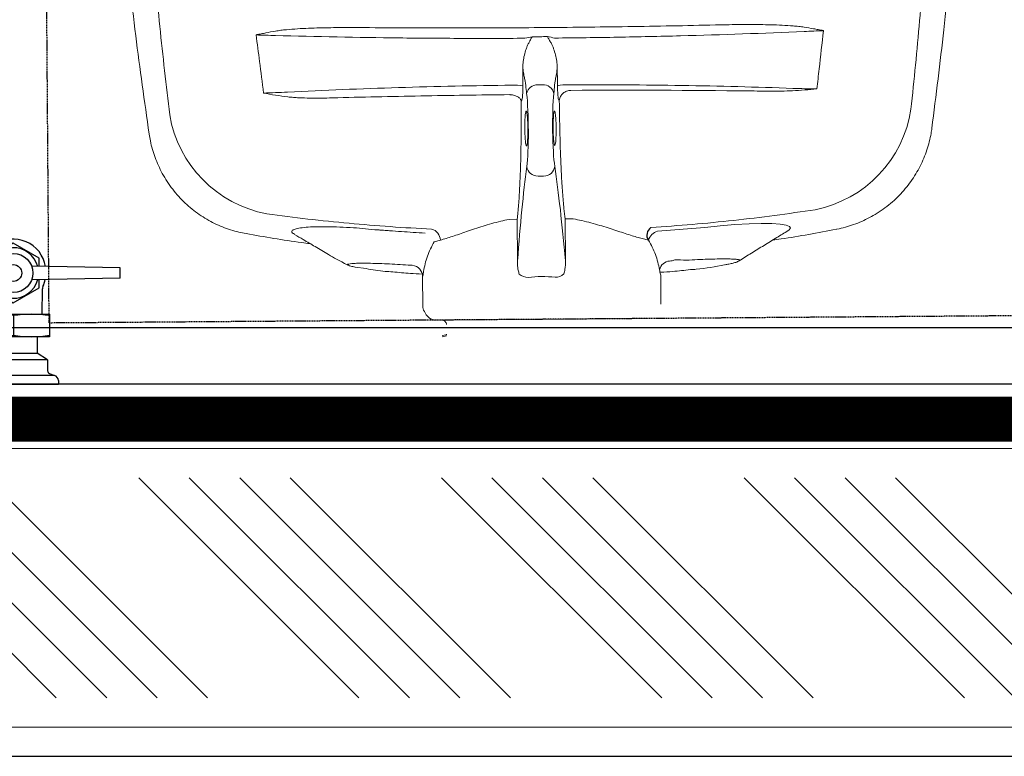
# Model space of a CAD drawing. Header units: millimetres. Extents: x 1277566 to 1493426, y 1039116 to 1145896.
# Tile 57 of 152: x 1341918 to 1342356, y 1133656 to 1133984. Entities that reach past the tile are written whole.
import ezdxf

# ---------------------------------------------------------------- set-up
doc = ezdxf.new("R2010")
doc.units = ezdxf.units.MM
doc.linetypes.add('11aa1PB-bd$0$11aa1PB-af$0$TRATTEGGIATA', pattern=[0.75, 0.5, -0.25])
for name, color, linetype, lineweight in [('CIVIL WALL HATCH', 7, 'Continuous', 5), ('CKD Dimensions', 3, 'Continuous', 0), ('CKD Equipments', 252, 'Continuous', 0), ('FRONT COUNTER', 214, 'Continuous', 18), ('PLASTER', 252, 'Continuous', 9), ('tile finish', 32, 'Continuous', 9)]:
    doc.layers.add(name, color=color, linetype=linetype, lineweight=lineweight)
for name, color, linetype in [('CKD-Plumbing', 6, 'Continuous'), ('FAINTEQUIP', 253, 'Continuous'), ('kitchen equip1', 8, 'Continuous'), ('TEXT50', 7, 'Continuous')]:
    doc.layers.add(name, color=color, linetype=linetype)

# ---------------------------------------------------------------- blocks, each defined once
blk = doc.blocks.new('G$C4DC229AB')
at = {"linetype": 'Continuous', "lineweight": 0}
for p, q in [((473.73, 640.57), (473.73, 640.59)), ((535.04, 632.46), (535.04, 632.46)), ((548.15, 615.51), (548.15, 615.51)), ((571.62, 605.74), (571.76, 605.73)), ((576.02, 602.55), (575.73, 602.8)), ((577.05, 601.52), (576.02, 602.55)), ((576.85, 601.75), (576.4, 602.17)), ((607.85, 588.79), (597.49, 581.18)), ((616.45, 587.87), (672.32, 511.86)), ((568.77, 584.57), (582.51, 568.56)), ((588.11, 567.61), (589.11, 564.97)), ((617.15, 543.07), (602.15, 532.04)), ((602.15, 532.04), (600, 534.97)), ((614.76, 514.88), (629.76, 525.9)), ((676.3, 518.11), (674.97, 519.38)), ((675.24, 519.8), (676.7, 518.39)), ((676.3, 518.11), (676.31, 518.1)), ((593.75, 511.1), (592.27, 513.11)), ((616.92, 511.95), (614.76, 514.88)), ((672.28, 505.48), (672.9, 506.97)), ((660.27, 495.76), (670.63, 503.38)), ((561.06, 499.12), (560.91, 498.73)), ((585.25, 498.87), (585.27, 498.87)), ((642.3, 492.6), (644.52, 490.86)), ((560.89, 487.18), (559.63, 488.89)), ((658.75, 489.01), (659.05, 488.52)), ((570.66, 485.46), (571.08, 485.49)), ((674.26, 468.89), (671.96, 473.26)), ((674.26, 468.89), (674.41, 468.54)), ((690.57, 420.85), (690.57, 420.85)), ((680.02, 359.91), (680.01, 359.91))]:
    blk.add_line(p, q, dxfattribs=at)
at = {"linetype": 'Continuous', "lineweight": 0, "flags": 128}
blk.add_lwpolyline([(548.14, 615.48), (547.75, 615.66), (546.62, 615.73), (546.26, 614.94), (546.68, 613.35), (547.91, 610.92), (549.85, 607.81), (552.57, 603.95), (555.89, 599.61), (559.86, 594.72), (564.1, 589.77), (568.76, 584.57), (568.76, 584.57), (568.76, 584.57)], dxfattribs=at)
at = {"linetype": 'Continuous', "lineweight": 0}
for centre, radius, start, end in [((497.04, 580.16), 53.92, 47.3866, 117.2557), ((593.86, 583.88), 4.95, 219.7498, 293.863), ((464.68, 582.8), 7.29, 287.9491, 288.2718), ((586.23, 573.45), 6.14, 232.737, 287.8306), ((620.69, 539.73), 6.43, 37.3313, 75.5116), ((627.64, 530.27), 6.43, 357.119, 35.2993), ((674.82, 519.18), 0.25, 46.3153, 127.2347), ((588.24, 510.27), 4.93, 35.1623, 118.3982), ((672.35, 515.19), 2, 126.3153, 216.3153), ((589.84, 508.11), 4.93, 314.2324, 37.4683), ((668.29, 508.9), 5, 337.279, 36.3153), ((667.67, 507.41), 5, 306.3153, 337.279), ((568.39, 508.45), 18.59, 213.5384, 228.5128), ((563.41, 491.95), 4.86, 137.8802, 218.9177), ((662.92, 491.62), 4.92, 122.5933, 212.0034), ((645.45, 488.5), 5.17, 127.5001, 202.1239), ((564.93, 489.88), 4.86, 213.7128, 294.7504), ((582.19, 489.72), 18.61, 204.1345, 219.0883), ((629.31, 400.19), 53.92, 315.3753, 25.2436)]:
    blk.add_arc(centre, radius, start, end, dxfattribs=at)
for centre, major_axis, start_param, end_param in [((755.67, 625.74), (192.12, 141.21), 2.309725, 2.586364), ((750.02, 633.43), (192.12, 141.21), 3.696821, 3.973461), ((571.66, 505.29), (16.12, 11.84), 3.824132, 5.727956), ((580.13, 493.77), (16.12, 11.84), 0.555229, 2.459054), ((489.88, 435.73), (95.09, 69.89), 0.682539, 0.730265), ((565.13, 500.67), (12.09, 8.88), 3.449035, 3.871858), ((573.77, 488.91), (12.09, 8.88), 2.411328, 2.834153), ((489.33, 436.48), (95.09, 69.89), 5.55292, 5.600646)]:
    blk.add_ellipse(centre, major_axis=major_axis, ratio=0.087489, start_param=start_param, end_param=end_param, dxfattribs=at)
for points, knots in [([(535.1, 632.52), (535.03, 632.59), (534.06, 633.56), (532, 635.26), (528.93, 637.58), (525.67, 639.65), (522.27, 641.48), (518.62, 643.12), (514.74, 644.51), (510.67, 645.62), (506.58, 646.39), (502.49, 646.83), (498.43, 646.95), (494.42, 646.77), (490.48, 646.3), (486.63, 645.54), (482.89, 644.51), (479.29, 643.22), (476.23, 641.91), (474.42, 640.94), (473.73, 640.56)], [0, 0, 0, 0, 0.0043, 0.062427, 0.120682, 0.179038, 0.237474, 0.295974, 0.360442, 0.424188, 0.487097, 0.549223, 0.610606, 0.671276, 0.731251, 0.79054, 0.849146, 0.907063, 0.964275, 1, 1, 1, 1]), ([(473.74, 640.56), (460.83, 633.52), (434.17, 618.97), (394.62, 595.42), (362.23, 575.25), (343.61, 562.65), (344.71, 563.39)], [0, 0, 0, 0, 0.27832, 0.574596, 0.870871, 1, 1, 1, 1]), ([(555.67, 612.37), (554.79, 613.29), (548.16, 620.24), (541.16, 626.8), (535.08, 632.5)], [0, 0, 0, 0, 0.132817, 1, 1, 1, 1]), ([(404.44, 587.4), (415.64, 594.43), (426.9, 601.34), (449.53, 614.9), (460.91, 621.56), (472.35, 628.09)], [0, 0, 0, 0, 0.5, 0.5, 1, 1, 1, 1]), ([(533.54, 619.84), (537.79, 615.47), (546.3, 606.74), (558.74, 593.21), (570.97, 579.41), (578.89, 569.94), (582.85, 565.21)], [0, 0, 0, 0, 0.249503, 0.499006, 0.749503, 1, 1, 1, 1]), ([(571.76, 605.74), (569.79, 606.54), (565.81, 608.16), (559.77, 610.66), (553.87, 613.12), (550.01, 614.73), (548.18, 615.5)], [0, 0, 0, 0, 0.2528454, 0.5089886, 0.7672662, 1, 1, 1, 1]), ([(589.33, 581.55), (589.33, 581.55), (587.8, 582.33), (586.32, 585.83), (582.94, 589.39), (580.09, 593.21), (577.47, 596.56), (575.25, 599.55), (573.49, 602.01), (572.22, 603.93), (571.53, 605.19), (571.32, 605.81), (571.55, 605.76), (571.62, 605.74)], [0, 0, 0, 0, 0.000001, 0.102794, 0.208141, 0.312848, 0.420372, 0.524648, 0.631769, 0.736112, 0.843311, 0.947618, 1, 1, 1, 1]), ([(575.75, 602.82), (575.46, 603.09), (574.7, 603.78), (573.82, 604.51), (572.96, 605.12), (572.37, 605.5), (571.89, 605.7), (571.77, 605.75)], [0, 0, 0, 0, 0.216023, 0.560392, 0.763973, 0.942309, 1, 1, 1, 1]), ([(587.74, 590.43), (587.19, 591.1), (583.84, 595.17), (580.14, 598.63), (577.05, 601.52)], [0, 0, 0, 0, 0.163282, 1, 1, 1, 1]), ([(596.66, 580.18), (596.56, 580.3), (596.47, 580.41), (596.38, 580.52), (595.27, 581.88), (592.49, 585.27), (589.51, 588.49), (587.72, 590.41)], [-0.033141, -0.033141, -0.033141, -0.033141, 0, 0, 0, 0.400839, 1, 1, 1, 1]), ([(552.9, 498.19), (547.92, 505.02), (542.99, 511.87), (533.21, 525.57), (528.36, 532.43), (518.78, 546.13), (514.05, 552.96), (504.74, 566.56), (500.15, 573.33), (495.64, 580.07)], [0, 0, 0, 0, 0.25, 0.25, 0.5, 0.5, 0.75, 0.75, 1, 1, 1, 1]), ([(508.03, 564.87), (506.18, 567.54), (504.31, 570.19), (501.47, 574.12), (500.52, 575.43), (498.58, 578.01), (497.6, 579.29), (496.59, 580.55)], [0, 0, 0, 0, 0.5, 0.5, 0.75, 0.75, 1, 1, 1, 1]), ([(595.86, 579.35), (595.04, 578.51), (594.26, 577.64), (592.78, 575.83), (592.09, 574.89), (590.79, 572.93), (590.18, 571.92), (589.07, 569.82), (588.56, 568.73), (588.11, 567.61)], [0, 0, 0, 0, 0.25, 0.25, 0.5, 0.5, 0.75, 0.75, 1, 1, 1, 1]), ([(590.05, 580.71), (589.8, 580.98), (589.55, 581.25), (589.33, 581.55), (589.33, 581.55)], [0, 0, 0, 0, 0.9999461, 1, 1, 1, 1]), ([(597.49, 581.18), (597.26, 580.88), (597.11, 580.69), (596.61, 580.13), (596.28, 579.77), (595.86, 579.35)], [0, 0, 0, 0, 0.5, 0.5, 1, 1, 1, 1]), ([(466.92, 575.86), (466.9, 575.92), (466.88, 575.99), (466.86, 576.05), (466.86, 576.06), (466.86, 576.07), (466.85, 576.08)], [0, 0, 0, 0, 0.0002012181, 0.0002012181, 0.0002012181, 0.0002381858, 0.0002381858, 0.0002381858, 0.0002381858]), ([(466.96, 575.87), (466.93, 575.93), (466.9, 575.99), (466.87, 576.05), (466.86, 576.06), (466.86, 576.07), (466.85, 576.08)], [0, 0, 0, 0, 0.0002027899, 0.0002027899, 0.0002027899, 0.000241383, 0.000241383, 0.000241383, 0.000241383]), ([(470.61, 568.2), (469.98, 569.47), (469.35, 570.74), (468.42, 572.65), (468.11, 573.29), (467.66, 574.25), (467.5, 574.57), (467.28, 575.05), (467.2, 575.21), (467.09, 575.45), (467.06, 575.53), (466.99, 575.7), (466.95, 575.78), (466.92, 575.86)], [0, 0, 0, 0, 0.5, 0.5, 0.75, 0.75, 0.875, 0.875, 0.9375, 0.9375, 0.96875, 0.96875, 1, 1, 1, 1]), ([(492.99, 535.59), (490.99, 538.23), (489, 540.88), (485.08, 546.2), (483.13, 548.87), (479.33, 554.26), (477.46, 556.97), (474.76, 561.1), (473.87, 562.5), (472.6, 564.61), (472.18, 565.31), (471.38, 566.74), (470.98, 567.47), (470.61, 568.2)], [0, 0, 0, 0, 0.25, 0.25, 0.5, 0.5, 0.75, 0.75, 0.875, 0.875, 0.9375, 0.9375, 1, 1, 1, 1]), ([(472.22, 569.3), (483.46, 555.08), (494.73, 540.6), (508.82, 522.16), (511.64, 518.45), (517.27, 511.03), (520.08, 507.3), (528.49, 496.1), (534.07, 488.6), (539.64, 481.06)], [0, 0, 0, 0, 0.5, 0.5, 0.625, 0.625, 0.75, 0.75, 1, 1, 1, 1]), ([(589.11, 564.97), (589.42, 564.19), (590.03, 562.63), (590.97, 559.84), (591.97, 556.75), (593.02, 553.4), (594.15, 549.89), (595.39, 546.22), (596.79, 542.4), (598.31, 538.62), (599.46, 536.13), (600, 534.97)], [0, 0, 0, 0, 0.110862, 0.221742, 0.336208, 0.450686, 0.561628, 0.67257, 0.786427, 0.900273, 1, 1, 1, 1]), ([(622.29, 545.95), (621.64, 545.71), (619.76, 544.99), (618.18, 543.82), (617.15, 543.07)], [0, 0, 0, 0, 0.3484193, 1, 1, 1, 1]), ([(632.88, 533.99), (631.53, 535.44), (630.26, 536.98), (627.87, 540.23), (626.78, 541.9), (625.8, 543.63)], [0, 0, 0, 0, 0.5, 0.5, 1, 1, 1, 1]), ([(585.54, 409.68), (578.01, 420.25), (570.42, 430.83), (555.15, 451.94), (547.46, 462.48), (535.87, 478.25), (531.99, 483.5), (524.23, 493.98), (520.34, 499.21), (508.66, 514.86), (500.84, 525.25), (492.99, 535.59)], [0, 0, 0, 0, 0.25, 0.25, 0.5, 0.5, 0.625, 0.625, 0.75, 0.75, 1, 1, 1, 1]), ([(602.15, 532.04), (601.04, 531.02), (599.19, 529.32), (596.13, 526.64), (593.28, 524.21), (590.18, 521.63), (586.89, 518.95), (583.45, 516.2), (579.87, 513.39), (576.14, 510.5), (573.55, 508.54), (572.26, 507.56)], [0, 0, 0, 0, 0.1578809, 0.261641, 0.3654014, 0.4721602, 0.5789187, 0.6826798, 0.7864408, 0.8932205, 1, 1, 1, 1]), ([(629.76, 525.9), (630.35, 526.33), (631.43, 527.12), (632.9, 528.46), (633.67, 529.45), (634.06, 529.95)], [0, 0, 0, 0, 0.374373, 0.684718, 1, 1, 1, 1]), ([(582.47, 493.66), (584.4, 495.03), (587.61, 497.31), (592.01, 500.36), (595.73, 502.89), (599.36, 505.32), (602.85, 507.6), (606.13, 509.69), (609.21, 511.61), (612.13, 513.37), (613.89, 514.37), (614.76, 514.88)], [0, 0, 0, 0, 0.155431, 0.25949, 0.363548, 0.470649, 0.57775, 0.681803, 0.785857, 0.892928, 1, 1, 1, 1]), ([(566.09, 500.32), (566.27, 500.54), (566.62, 500.98), (567.96, 502.17), (569.72, 503.6), (571.51, 504.96), (573.32, 506.26), (575.09, 507.47), (576.72, 508.48), (577.69, 509.02), (577.86, 509.04), (577.88, 509.04)], [0, 0, 0, 0, 0.12873, 0.257, 0.385041, 0.513034, 0.593354, 0.721934, 0.850956, 0.980313, 1, 1, 1, 1]), ([(577.88, 509.04), (578.06, 509.09), (578.45, 509.21), (578.2, 508.76), (577.33, 507.88), (575.87, 506.61), (574.18, 505.27), (573.03, 504.41), (572.56, 504.06)], [0, 0, 0, 0, 0.154069, 0.335329, 0.515993, 0.696154, 0.875964, 1, 1, 1, 1]), ([(616.92, 511.95), (617.86, 511.09), (619.87, 509.27), (622.96, 506.74), (626.17, 504.28), (629.33, 501.97), (632.37, 499.83), (635.22, 497.84), (637.85, 495.99), (640.28, 494.23), (641.63, 493.15), (642.3, 492.6)], [0, 0, 0, 0, 0.099727, 0.210626, 0.321535, 0.435425, 0.549315, 0.660296, 0.771268, 0.885644, 1, 1, 1, 1]), ([(572.56, 504.06), (572.34, 503.9), (571.44, 503.25), (570.53, 502.61), (569.56, 501.96), (569.27, 501.78), (568.98, 501.59)], [0, 0, 0, 0, 0.170805, 0.715603, 0.716948, 1, 1, 1, 1]), ([(554.56, 500.19), (554.77, 499.95), (555.01, 499.73), (555.51, 499.33), (555.78, 499.16), (556.34, 498.86), (556.62, 498.74), (557.21, 498.55), (557.51, 498.48), (558.1, 498.39), (558.4, 498.38), (558.98, 498.4), (559.26, 498.43), (559.81, 498.55), (560.08, 498.63), (560.46, 498.79), (560.59, 498.85), (560.83, 498.97), (560.95, 499.05), (561.06, 499.12)], [0, 0, 0, 0, 0.125, 0.125, 0.25, 0.25, 0.375, 0.375, 0.5, 0.5, 0.625, 0.625, 0.75, 0.75, 0.875, 0.875, 0.9375, 0.9375, 1, 1, 1, 1]), ([(568.98, 501.59), (568.68, 501.4), (567.78, 500.81), (566.73, 500.24), (565.96, 499.94), (566.05, 500.19), (566.09, 500.32)], [0, 0, 0, 0, 0.138475, 0.425595, 0.712972, 1, 1, 1, 1]), ([(560.91, 498.73), (560.86, 498.61), (560.71, 498.42), (560.19, 497.89), (559.85, 497.56), (558.97, 496.8), (558.47, 496.38), (557.32, 495.47), (556.72, 495.01), (556.08, 494.53)], [0, 0, 0, 0, 0.25, 0.25, 0.5, 0.5, 0.75, 0.75, 1, 1, 1, 1]), ([(573.51, 490.11), (573.53, 490.17), (573.6, 490.36), (574.47, 491.2), (575.96, 492.49), (577.66, 493.83), (579.47, 495.19), (581.34, 496.52), (583.25, 497.79), (584.78, 498.7), (585.29, 498.91), (585.54, 499.01)], [0, 0, 0, 0, 0.060949, 0.185979, 0.310678, 0.434944, 0.512561, 0.636279, 0.760031, 0.884003, 1, 1, 1, 1]), ([(585.54, 499.01), (585.57, 499.02), (585.9, 499.17), (585.93, 498.99), (585.53, 498.42), (584.38, 497.34), (582.71, 495.95), (581.15, 494.74), (580.24, 494.07), (580.02, 493.91)], [0, 0, 0, 0, 0.0125521, 0.1986893, 0.3850478, 0.5712562, 0.7570178, 0.9421233, 1, 1, 1, 1]), ([(658.04, 494.75), (658.57, 495.03), (659.01, 495.24), (659.69, 495.54), (659.92, 495.63), (660.27, 495.76)], [0, 0, 0, 0, 0.5, 0.5, 1, 1, 1, 1]), ([(549.55, 489.66), (550.01, 489.93), (550.46, 490.19), (551.29, 490.65), (551.67, 490.86), (552.75, 491.41), (553.35, 491.69), (553.84, 491.88)], [0, 0, 0, 0, 0.25, 0.25, 0.5, 0.5, 1, 1, 1, 1]), ([(580.02, 493.91), (579.54, 493.56), (578.36, 492.7), (576.55, 491.48), (574.88, 490.44), (573.77, 489.87), (573.28, 489.75), (573.45, 490.02), (573.51, 490.11)], [0, 0, 0, 0, 0.132098, 0.323567, 0.515414, 0.707812, 0.900839, 1, 1, 1, 1]), ([(644.52, 490.86), (645.72, 490.96), (646.91, 491.12), (649.25, 491.55), (650.4, 491.83), (652.65, 492.48), (653.76, 492.87), (655.93, 493.73), (656.99, 494.22), (658.04, 494.75)], [0, 0, 0, 0, 0.25, 0.25, 0.5, 0.5, 0.75, 0.75, 1, 1, 1, 1]), ([(666.16, 483.68), (664.86, 485.96), (662.68, 489.77), (660.27, 493.44), (659.3, 494.91)], [0, 0, 0, 0, 0.598702, 1, 1, 1, 1]), ([(549.55, 489.66), (548.77, 489.12), (548.06, 488.51), (546.71, 487.2), (546.08, 486.5), (544.88, 485.05), (544.31, 484.29), (543.51, 483.11), (543.25, 482.71), (542.77, 481.89), (542.54, 481.47), (542.34, 481.03)], [0, 0, 0, 0, 0.25, 0.25, 0.5, 0.5, 0.75, 0.75, 0.875, 0.875, 1, 1, 1, 1]), ([(640.66, 486.55), (643.98, 481.38), (650.62, 471.04), (660.14, 455.27), (669.35, 439.34), (675.17, 428.57), (678.08, 423.19)], [0, 0, 0, 0, 0.249503, 0.499005, 0.749503, 1, 1, 1, 1]), ([(659.05, 488.52), (659.91, 487.16), (661.65, 484.38), (664.2, 480.43), (666.66, 476.71), (668.91, 473.42), (670.92, 470.58), (672.61, 468.32), (673.95, 466.67), (674.88, 465.71), (675.4, 465.43), (675.47, 465.88), (675.13, 466.98), (674.55, 468.25), (674.26, 468.89)], [0, 0, 0, 0, 0.0820775, 0.1665466, 0.2486247, 0.333071, 0.415408, 0.5001276, 0.5825184, 0.6672865, 0.7498339, 0.8347659, 0.9162327, 1, 1, 1, 1]), ([(565.21, 482.11), (565.86, 482.58), (566.48, 483.01), (567.69, 483.83), (568.24, 484.19), (569.23, 484.8), (569.64, 485.03), (570.3, 485.36), (570.53, 485.45), (570.66, 485.46)], [0, 0, 0, 0, 0.25, 0.25, 0.5, 0.5, 0.75, 0.75, 1, 1, 1, 1]), ([(571.62, 479.86), (571.44, 480.13), (571.29, 480.41), (571.01, 480.97), (570.88, 481.26), (570.68, 481.83), (570.6, 482.1), (570.47, 482.65), (570.43, 482.92), (570.39, 483.43), (570.39, 483.67), (570.43, 484.13), (570.47, 484.34), (570.58, 484.73), (570.66, 484.91), (570.8, 485.15), (570.85, 485.23), (570.96, 485.37), (571.02, 485.43), (571.08, 485.49)], [0, 0, 0, 0, 0.125, 0.125, 0.25, 0.25, 0.375, 0.375, 0.5, 0.5, 0.625, 0.625, 0.75, 0.75, 0.875, 0.875, 0.9375, 0.9375, 1, 1, 1, 1]), ([(643.76, 485.23), (645.66, 482.27), (647.54, 479.3), (650.34, 474.82), (651.73, 472.58), (653.34, 469.96), (654.14, 468.65), (654.48, 468.08), (654.71, 467.71), (654.82, 467.52), (654.93, 467.33)], [0, 0, 0, 0, 0.5, 0.5, 0.75, 0.875, 0.9375, 0.96875, 0.96875, 1, 1, 1, 1]), ([(671.96, 473.26), (670.72, 475.82), (669, 479.34), (666.78, 482.76), (666.18, 483.69)], [0, 0, 0, 0, 0.7275248, 1, 1, 1, 1]), ([(542.34, 481.03), (542.12, 480.53), (541.89, 480.04), (541.44, 479.07), (541.22, 478.58), (540.99, 478.1)], [0, 0, 0, 0, 0.5, 0.5, 1, 1, 1, 1]), ([(562.01, 480.76), (561.69, 480.35), (561.24, 479.86), (560.39, 479), (560.08, 478.69), (559.39, 478.04), (559.01, 477.69), (558.61, 477.33)], [0, 0, 0, 0, 0.5, 0.5, 0.75, 0.75, 1, 1, 1, 1]), ([(628.8, 398.89), (623.71, 405.22), (618.61, 411.62), (608.43, 424.56), (603.33, 431.09), (593.13, 444.31), (588.02, 451), (577.85, 464.43), (572.79, 471.19), (567.75, 477.98)], [0, 0, 0, 0, 0.25, 0.25, 0.5, 0.5, 0.75, 0.75, 1, 1, 1, 1]), ([(571.77, 479.62), (575.7, 474.31), (579.64, 469.01), (587.52, 458.43), (591.47, 453.15), (603.33, 437.37), (611.26, 426.9), (619.22, 416.5)], [0, 0, 0, 0, 0.25, 0.25, 0.5, 0.5, 1, 1, 1, 1]), ([(548.22, 473.03), (548.7, 473.08), (549.17, 473.18), (550.1, 473.4), (550.56, 473.52), (551.92, 473.93), (552.82, 474.25), (554.56, 474.96), (555.41, 475.35), (557.06, 476.25), (557.86, 476.75), (558.61, 477.33)], [0, 0, 0, 0, 0.125, 0.125, 0.25, 0.25, 0.5, 0.5, 0.75, 0.75, 1, 1, 1, 1]), ([(548.22, 473.03), (547.68, 472.96), (547.15, 472.89), (546.08, 472.76), (545.55, 472.69), (545.02, 472.62)], [0, 0, 0, 0, 0.5, 0.5, 1, 1, 1, 1]), ([(547.45, 470.43), (550.22, 466.65), (552.98, 462.85), (558.49, 455.26), (561.24, 451.46), (569.43, 440.08), (574.83, 432.5), (590.84, 409.83), (601.29, 394.78), (611.5, 379.79)], [0, 0, 0, 0, 0.125, 0.125, 0.25, 0.25, 0.5, 0.5, 1, 1, 1, 1]), ([(654.93, 467.33), (654.93, 467.33), (654.93, 467.33), (654.93, 467.33), (654.93, 467.33), (654.93, 467.33), (654.93, 467.33)], [0, 0, 0, 0, 0.000000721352, 0.000000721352, 0.000000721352, 0.000001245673, 0.000001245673, 0.000001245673, 0.000001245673]), ([(654.93, 467.33), (654.93, 467.33), (654.93, 467.33), (654.93, 467.33), (654.93, 467.33), (654.93, 467.33)], [0, 0, 0, 0, 0.341802, 0.948176, 1, 1, 1, 1]), ([(654.93, 467.33), (654.93, 467.33), (656, 465.88), (657.62, 462.55), (660.73, 457.75), (663.9, 452.77), (667.14, 448.06), (670.14, 443.97), (672.78, 440.7), (675.01, 438.29), (676.73, 436.88), (677.86, 436.57), (678.38, 437.09), (678.27, 438.13), (678.24, 438.5)], [0, 0, 0, 0, 0.000001, 0.077483, 0.156444, 0.251386, 0.349178, 0.444652, 0.543049, 0.640373, 0.740767, 0.840327, 0.943106, 1, 1, 1, 1]), ([(678.29, 438.55), (678.16, 440.05), (677.83, 443.56), (677.3, 449.4), (676.68, 456.34), (676.26, 461.25), (675.42, 465.81)], [0, 0, 0, 0, 0.179067, 0.418189, 0.690626, 1, 1, 1, 1]), ([(690.62, 420.88), (687, 428.38), (682.82, 437.01), (678.18, 445.4), (677.57, 446.51)], [0, 0, 0, 0, 0.868162, 1, 1, 1, 1]), ([(680.01, 359.91), (680.75, 360.65), (682.4, 362.3), (684.72, 365.08), (686.99, 368.2), (689.03, 371.49), (690.88, 375.03), (692.51, 378.82), (693.86, 382.81), (694.87, 386.86), (695.56, 390.91), (695.93, 394.96), (695.99, 398.98), (695.75, 402.94), (695.23, 406.83), (694.42, 410.63), (693.36, 414.31), (692.11, 417.74), (691.11, 419.88), (690.64, 420.88)], [0, 0, 0, 0, 0.047522, 0.105774, 0.164129, 0.222565, 0.281067, 0.345588, 0.409388, 0.472348, 0.534521, 0.59595, 0.656664, 0.716682, 0.776014, 0.834663, 0.892623, 0.94988, 1, 1, 1, 1]), ([(619.22, 416.5), (621.22, 413.88), (623.19, 411.23), (626.03, 407.19), (626.97, 405.83), (628.31, 403.77), (628.76, 403.07), (629.62, 401.67), (630.04, 400.96), (630.43, 400.24)], [0, 0, 0, 0, 0.5, 0.5, 0.75, 0.75, 0.875, 0.875, 1, 1, 1, 1]), ([(609.97, 378.59), (609.38, 379.16), (608.81, 379.75), (607.68, 380.95), (607.13, 381.56), (605.5, 383.41), (604.44, 384.66), (601.3, 388.47), (599.27, 391.06), (595.27, 396.3), (593.3, 398.95), (589.39, 404.29), (587.46, 406.98), (585.54, 409.68)], [0, 0, 0, 0, 0.0625, 0.0625, 0.125, 0.125, 0.25, 0.25, 0.5, 0.5, 0.75, 0.75, 1, 1, 1, 1]), ([(616.22, 372.74), (616.15, 372.79), (616.08, 372.85), (615.94, 372.97), (615.88, 373.03), (615.68, 373.2), (615.55, 373.32), (615.15, 373.69), (614.89, 373.93), (614.11, 374.66), (613.59, 375.14), (612.03, 376.61), (611, 377.59), (609.97, 378.59)], [0, 0, 0, 0, 0.03125, 0.03125, 0.0625, 0.0625, 0.125, 0.125, 0.25, 0.25, 0.5, 0.5, 1, 1, 1, 1]), ([(616.22, 372.74), (616.27, 372.7), (616.32, 372.67), (616.37, 372.63), (616.38, 372.62), (616.39, 372.62), (616.4, 372.61)], [0, 0, 0, 0, 0.0001941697, 0.0001941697, 0.0001941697, 0.0002311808, 0.0002311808, 0.0002311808, 0.0002311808]), ([(567.76, 259.76), (567.76, 259.76), (584.39, 273.01), (613.3, 297.89), (647.59, 328.6), (669.42, 349.71), (680, 359.93)], [0, 0, 0, 0, 0.128959, 0.425292, 0.721626, 1, 1, 1, 1]), ([(667.68, 362.32), (658.04, 353.36), (648.29, 344.48), (628.58, 326.93), (618.63, 318.25), (608.58, 309.66)], [0, 0, 0, 0, 0.5, 0.5, 1, 1, 1, 1])]:
    blk.add_open_spline(points, degree=3, knots=knots, dxfattribs=at)
for points in [[(481.74, 584.49), (484.36, 585.95), (486.97, 587.42), (489.56, 588.91)], [(495.64, 580.07), (493.67, 582.99), (491.64, 585.94), (489.56, 588.91)], [(496.59, 580.55), (494.32, 583.37), (491.96, 586.15), (489.56, 588.91)], [(466.85, 576.08), (471.83, 578.86), (476.79, 581.67), (481.74, 584.49)], [(466.85, 576.08), (468.64, 573.79), (470.43, 571.53), (472.22, 569.3)], [(554.26, 500.55), (538.62, 521.95), (523.21, 543.4), (508.03, 564.87)], [(572.26, 507.56), (568.53, 504.74), (564.8, 501.93), (561.06, 499.12)], [(554.56, 500.19), (554.45, 500.3), (554.35, 500.42), (554.26, 500.55)], [(556.08, 494.53), (553.9, 492.91), (551.73, 491.28), (549.55, 489.66)], [(571.08, 485.49), (574.88, 488.22), (578.67, 490.94), (582.47, 493.66)], [(558.61, 477.33), (560.81, 478.92), (563.01, 480.51), (565.21, 482.11)], [(539.64, 481.06), (540.08, 480.07), (540.53, 479.08), (540.99, 478.1)], [(545.02, 472.62), (543.68, 474.44), (542.34, 476.27), (540.99, 478.1)], [(571.62, 479.86), (571.67, 479.78), (571.72, 479.7), (571.77, 479.62)], [(547.45, 470.43), (546.63, 471.15), (545.82, 471.88), (545.02, 472.62)], [(635.41, 390.47), (633.2, 393.33), (630.99, 396.14), (628.8, 398.89)], [(630.43, 400.24), (632.21, 397.04), (633.84, 393.77), (635.41, 390.47)], [(635.41, 390.47), (631.91, 387.29), (628.45, 384.07), (625.05, 380.79)], [(611.5, 379.79), (613.11, 377.41), (614.74, 375.02), (616.4, 372.61)], [(625.05, 380.79), (622.15, 378.08), (619.27, 375.35), (616.4, 372.61)]]:
    blk.add_open_spline(points, degree=3, dxfattribs=at)
at = {"layer": 'FAINTEQUIP', "color": 4, "linetype": '11aa1PB-bd$0$11aa1PB-af$0$TRATTEGGIATA'}
for q in [(507.64, 735.7, 0.04), (266.5, 0, 0.04)]:
    blk.add_line((774.14, 373.1, 0.04), q, dxfattribs=at)
at = {"layer": 'TEXT50'}
blk.add_arc((584.27, 569.06), 4.1, 249.6585, 339.2671, dxfattribs=at)
blk = doc.blocks.new('G$CB69860C6')
at = {"layer": 'CKD-Plumbing'}
for p, q in [((27.48, 469.31), (27.48, 470.89)), ((67.48, 470.89), (27.48, 470.89)), ((67.48, 469.31), (67.48, 470.89)), ((150.02, 470.89), (105.02, 470.89)), ((105.02, 470.89), (105.02, 465.89)), ((150.02, 470.89), (150.02, 465.89)), ((187.56, 469.31), (187.56, 470.89)), ((187.56, 470.89), (227.56, 470.89)), ((227.56, 469.31), (227.56, 470.89)), ((29.24, 467.03), (65.73, 467.03)), ((31.49, 466.09), (29.24, 467.03)), ((32.25, 460.08), (32.25, 464.96)), ((62.77, 460.08), (62.77, 464.96)), ((63.53, 466.09), (65.78, 467.03)), ((127.52, 465.89), (105.02, 465.89)), ((120.02, 450.89), (120.02, 465.89)), ((150.02, 465.89), (127.52, 465.89)), ((135.02, 450.89), (135.02, 465.89)), ((191.52, 466.09), (189.26, 467.03)), ((225.81, 467.03), (189.31, 467.03)), ((192.27, 460.08), (192.27, 464.96)), ((222.79, 460.08), (222.79, 464.96)), ((223.55, 466.09), (225.81, 467.03)), ((32.25, 460.08), (36.88, 457.02)), ((32.25, 460.08), (62.77, 460.08)), ((62.77, 460.08), (58.14, 457.02)), ((192.27, 460.08), (196.9, 457.02)), ((192.27, 460.08), (222.79, 460.08)), ((222.79, 460.08), (218.16, 457.02)), ((36.88, 449.76), (36.88, 457.02)), ((58.09, 457.02), (36.93, 457.02)), ((58.09, 449.76), (58.09, 457.02)), ((196.95, 457.02), (218.11, 457.02)), ((196.95, 449.76), (196.95, 457.02)), ((218.16, 449.76), (218.16, 457.02)), ((31.37, 439.76), (31.37, 449.76)), ((31.37, 449.76), (47.51, 449.76)), ((47.51, 449.76), (63.65, 449.76)), ((47.51, 440.39), (47.51, 449.14)), ((63.65, 439.76), (63.65, 449.76)), ((120.02, 450.89), (135.02, 450.89)), ((122.52, 427), (122.52, 450.89)), ((132.52, 427), (132.52, 450.89)), ((191.14, 439.76), (191.14, 449.76)), ((207.28, 449.76), (191.14, 449.76)), ((223.42, 449.76), (207.28, 449.76)), ((207.28, 440.39), (207.28, 449.14)), ((223.42, 439.76), (223.42, 449.76)), ((63.65, 439.76), (31.37, 439.76)), ((34.66, 439.76), (34.56, 428.46)), ((60.5, 439.76), (60.5, 435.46)), ((191.14, 439.76), (223.42, 439.76)), ((194.29, 439.76), (194.29, 435.46)), ((220.25, 439.76), (220.35, 428.46)), ((65.5, 430.46), (104.09, 430.46)), ((83.26, 430.46), (104.26, 430.46)), ((171.53, 430.46), (150.17, 430.46)), ((150.95, 430.46), (189.29, 430.46)), ((0, 423.71), (39.3, 424.39)), ((0, 423.71), (0, 419.11)), ((55.96, 423.71), (60.06, 423.71)), ((60.06, 419.11), (60.06, 423.71)), ((120.02, 18.75), (120.02, 421.41)), ((135.02, 18.75), (135.02, 421.41)), ((199.08, 423.71), (194.98, 423.71)), ((194.98, 419.11), (194.98, 423.71)), ((255.04, 423.71), (215.75, 424.39)), ((255.04, 423.71), (255.04, 419.11)), ((0, 419.11), (39.3, 418.42)), ((55.96, 419.11), (60.06, 419.11)), ((199.08, 419.11), (194.98, 419.11)), ((255.04, 419.11), (215.75, 418.42)), ((65.5, 411.71), (104.09, 411.71)), ((83.26, 411.71), (104.26, 411.71)), ((150.95, 411.71), (189.29, 411.71)), ((150.95, 411.71), (189.29, 411.71)), ((112.54, 377.95), (143.08, 389.06)), ((112.54, 357.95), (143.08, 369.06)), ((112.54, 337.95), (143.08, 349.06)), ((112.54, 317.95), (143.08, 329.06)), ((112.54, 297.95), (143.08, 309.06)), ((112.54, 277.95), (143.08, 289.06)), ((112.54, 257.95), (143.08, 269.06)), ((112.54, 237.95), (143.08, 249.06)), ((112.54, 217.95), (143.08, 229.06)), ((112.83, 198.05), (143.37, 209.17)), ((112.83, 178.05), (143.37, 189.17)), ((112.83, 158.05), (143.37, 169.17)), ((112.83, 141.74), (143.37, 152.85)), ((112.83, 121.74), (143.37, 132.85)), ((112.83, 101.74), (143.37, 112.85)), ((112.54, 77.05), (143.08, 88.17)), ((112.54, 57.05), (143.08, 68.17)), ((112.54, 37.05), (143.08, 48.17))]:
    blk.add_line(p, q, dxfattribs=at)
for points in [[(59.04, 423.71), (59.04, 428.06), (47.52, 434.71), (36, 428.06), (36, 424.34)], [(196, 423.71), (196, 428.06), (207.52, 434.71), (219.04, 428.06), (219.04, 424.34)], [(36, 418.48), (36, 414.76), (47.52, 408.1), (59.04, 414.76), (59.04, 419.11)], [(219.04, 418.48), (219.04, 414.76), (207.52, 408.1), (196, 414.76), (196, 419.11)]]:
    blk.add_lwpolyline(points, dxfattribs=at)
for centre, radius in [((47.52, 421.41), 8.75), ((207.52, 421.41), 8.75), ((47.52, 421.41), 3.75), ((207.52, 421.41), 3.75), ((127.52, 18.75), 7.5)]:
    blk.add_circle(centre, radius, dxfattribs=at)
for centre, radius, start, end in [((29.85, 469.31), 2.36, 180, 255), ((65.12, 469.31), 2.36, 285, 0), ((189.92, 469.31), 2.36, 180, 255), ((225.2, 469.31), 2.36, 285, 0), ((31.02, 464.96), 1.23, 0, 67.4662), ((64, 464.96), 1.23, 112.5338, 180), ((191.05, 464.96), 1.23, 0, 67.4662), ((224.02, 464.96), 1.23, 112.5338, 180), ((39.44, 397.34), 52.42, 81.1438, 98.8562), ((55.58, 397.34), 52.42, 81.1438, 98.8562), ((199.21, 397.34), 52.42, 81.1438, 98.8562), ((215.35, 397.34), 52.42, 81.1438, 98.8562), ((39.44, 492.19), 52.42, 261.1438, 278.8562), ((55.58, 492.19), 52.42, 261.1438, 278.8562), ((199.21, 492.19), 52.42, 261.1438, 278.8562), ((215.35, 492.19), 52.42, 261.1438, 278.8562), ((65.5, 435.46), 5, 180, 270), ((127.46, 421.41), 16.5, 107.4358, 140.3675), ((127.46, 421.41), 16.5, 39.8353, 72.157), ((189.29, 435.46), 5, 270, 0), ((189.29, 435.46), 5, 270, 0), ((47.52, 421.41), 11.25, 11.797, 164.8511), ((104.09, 469.83), 39.37, 270, 285.6925), ((127.52, 386.45), 47.24, 105.6817, 105.6925), ((127.52, 421.41), 10, 120, 221.4096), ((127.52, 421.41), 10, 318.5904, 60), ((127.52, 386.45), 47.24, 74.3075, 74.5211), ((150.95, 469.83), 39.37, 254.3075, 270), ((207.52, 421.41), 11.25, 15.1489, 168.203), ((47.51, 421.41), 14.49, 155.3946, 168.5324), ((32.06, 428.48), 2.5, 335.3946, 359.5), ((127.52, 421.41), 7.5, 0, 180), ((222.85, 428.48), 2.5, 180.5, 204.6054), ((207.4, 421.41), 14.49, 11.4676, 24.6054), ((47.51, 420.83), 14.49, 189.1221, 304.66), ((47.52, 421.41), 11.25, 195.1489, 348.203), ((207.52, 421.41), 11.25, 191.797, 344.8511), ((207.52, 421.14), 14.49, 235.5636, 349.621), ((64.28, 396.57), 15, 97.4316, 124.66), ((66.3, 384.08), 27.65, 91.6448, 98.22), ((104.26, 372.34), 39.37, 74.2945, 90), ((127.62, 420.77), 16.5, 219.6325, 242.5393), ((127.46, 420.77), 16.5, 297.253, 320.1602), ((150.95, 372.34), 39.37, 90, 105.9504), ((190.9, 396.92), 14.88, 55.5094, 96.2207), ((127.52, 18.75), 18.75, 113.5782, 66.4218)]:
    blk.add_arc(centre, radius, start, end, dxfattribs=at)
blk = doc.blocks.new('G$C283DB1C4')
at = {"layer": 'CKD Dimensions', "ltscale": 0.25}
blk.add_blockref('G$CB69860C6', (0, 0), dxfattribs=at)

msp = doc.modelspace()

# ---------------------------------------------------------------- hatches: boundary and pattern name
at = {"layer": 'CIVIL WALL HATCH'}
h = msp.add_hatch(dxfattribs=at)
h.set_pattern_fill('ANSI34', color=256, scale=5, angle=90)
h.set_pattern_definition([(135, (154681.03, -46618.93), (-67.351921, -67.351921), []), (135, (154681.03, -46596.48), (-67.351921, -67.351921), []), (135, (154681.03, -46574.03), (-67.351921, -67.351921), []), (135, (154681.03, -46551.58), (-67.351921, -67.351921), [])])
h.paths.add_polyline_path([(1339023.7868, 1133780.4442), (1342951.7796, 1133780.4442), (1342951.7796, 1133682.4515), (1339023.7868, 1133682.4515)])

# ---------------------------------------------------------------- linework, layer by layer
for p, q in [((1338997.7832, 1133806.4478), (1342977.7832, 1133806.4478)), ((1338997.7832, 1133656.4478), (1342977.7832, 1133656.4478))]:
    msp.add_line(p, q)
at = {"layer": 'FRONT COUNTER', "const_width": 20}
msp.add_lwpolyline([(1340767.9316, 1133806.4485), (1340768.0353, 1135756.5107), (1337895.3292, 1135756.9113), (1337895.3575, 1138178.9599), (1344158.8777, 1138178.9599), (1344158.8777, 1133806.4478), (1343457.7832, 1133806.4478), (1343457.7832, 1133911.4478), (1342977.7832, 1133911.4478), (1342977.7832, 1133806.4478), (1340767.9316, 1133806.5653)], dxfattribs=at)
at = {"layer": 'kitchen equip1'}
for p, q in [((1342944.55, 1133847.1192), (1340788.7493, 1133847.1192)), ((1342944.55, 1133822.1192), (1340788.7493, 1133822.1192))]:
    msp.add_line(p, q, dxfattribs=at)
at = {"layer": 'PLASTER'}
msp.add_lwpolyline([(1339010.785, 1133793.446), (1342964.7814, 1133793.446), (1342964.7814, 1133669.4496), (1339010.785, 1133669.4496)], close=True, dxfattribs=at)
at = {"layer": 'tile finish'}
msp.add_lwpolyline([(1338997.7832, 1133806.4478), (1342977.7832, 1133806.4478), (1342977.7832, 1133656.4478), (1338997.7832, 1133656.4478)], close=True, dxfattribs=at)

# ---------------------------------------------------------------- block references
at = {"layer": 'CKD Equipments', "ltscale": 0.25}
for name, p, rotation in [('G$C4DC229AB', (1342082.8278, 1134695.3754), 234.1141489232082), ('G$C283DB1C4', (1341962.9066, 1134293.0049), 180)]:
    msp.add_blockref(name, p, dxfattribs=dict(at, rotation=rotation))

doc.saveas('drawing.dxf')
